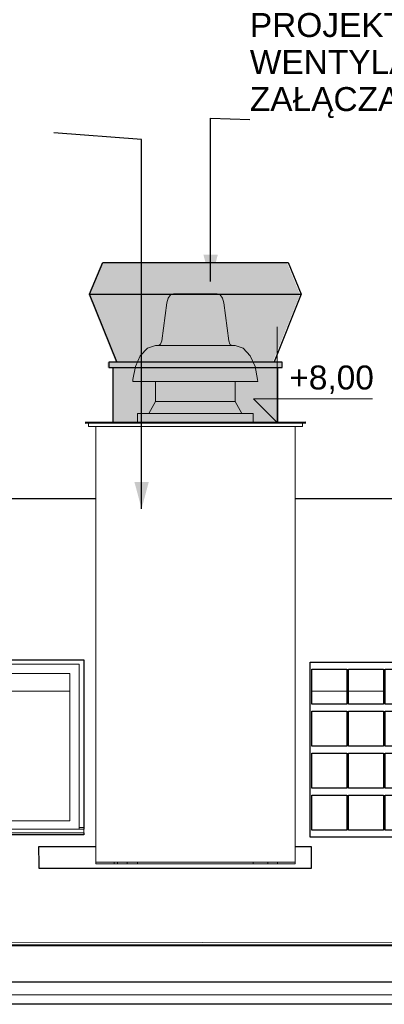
# Model space of a CAD drawing. Header units: centimetres. Extents: x -1412 to 8451, y -353 to 1224.
# Tile 17 of 24: x 3146 to 3344, y 557 to 1091. Entities that reach past the tile are written whole.
import ezdxf

# ---------------------------------------------------------------- set-up
doc = ezdxf.new("R2010")
doc.units = ezdxf.units.CM
doc.header["$MEASUREMENT"] = 0
for name, color, linetype, lineweight, true_color in [('0_Nr_pióra__92', 7, 'Continuous', 20, 0xdfdfdf), ('280-A Dachy Powłoki_Nr_pióra__92', 7, 'Continuous', 20, 0xdfdfdf), ('Nowe_280-A Dachy Powłoki_Nr_pióra__95', 7, 'Continuous', 20, 0x7c7c7c), ('Nowe_Okna Archicada_Nr_pióra__43', 7, 'Continuous', 20, 0xb66956)]:
    doc.layers.add(name, color=color, linetype=linetype, lineweight=lineweight, true_color=true_color)
for name, color, linetype in [('280-A Dachy Powłoki', 7, 'Continuous'), ('299-A Wymiary Opisy', 7, 'Continuous'), ('420-K Ściany', 7, 'Continuous'), ('530 - Rynny i rury spustowe', 7, 'Continuous'), ('Nowe_280-A Dachy Powłoki', 7, 'Continuous'), ('Nowe_420 - Wełna mineralna', 7, 'Continuous'), ('Nowe_440-K Słupy stalowe', 7, 'Continuous'), ('Nowe_520-I Went_Klim', 7, 'Continuous'), ('Nowe_Okna Archicada', 7, 'Continuous')]:
    doc.layers.add(name, color=color, linetype=linetype)
for name, color, linetype, lineweight in [('280-A Dachy Powłoki_Nr_pióra__13', 7, 'Continuous', 20), ('299-A Wymiary Opisy_Nr_pióra__11', 7, 'Continuous', 0), ('420-K Ściany_Nr_pióra__13', 7, 'Continuous', 25), ('450-K Belki_Nr_pióra__13', 7, 'Continuous', 25), ('530 - Rynny i rury spustowe_Nr_pióra__4', 7, 'Continuous', 20), ('Nowe_0_Nr_pióra__13', 7, 'Continuous', 25), ('Nowe_0_Nr_pióra__15', 7, 'Continuous', 50), ('Nowe_199-Z Wymiary i opisy_Nr_pióra__235', 5, 'Continuous', 0), ('Nowe_420 - Wełna mineralna_Nr_pióra__11', 7, 'Continuous', 0), ('Nowe_440-K Słupy stalowe_Nr_pióra__12', 7, 'Continuous', 13), ('Nowe_440-K Słupy stalowe_Nr_pióra__28', 7, 'Continuous', 20), ('Nowe_520-I Went_Klim_Nr_pióra__1', 7, 'Continuous', 20), ('Nowe_520-I Went_Klim_Nr_pióra__11', 7, 'Continuous', 0), ('Nowe_Okna Archicada_Nr_pióra__13', 7, 'Continuous', 25), ('Nowe_Okna Archicada_Nr_pióra__3', 7, 'Continuous', 20)]:
    doc.layers.add(name, color=color, linetype=linetype, lineweight=lineweight)
doc.styles.add('STYL_AUTOMATYCZNY_1', font='arial.ttf')
doc.dimstyles.new('STYL_AUTOMATYCZNY__3', dxfattribs={"dimtxt": 0.18, "dimasz": 14.592, "dimexe": 0.18, "dimexo": 0.0625, "dimgap": 0, "dimtad": 0, "dimtih": 1, "dimtoh": 1, "dimdec": 4, "dimzin": 0, "dimdsep": 46, "dimcen": 0.09, "dimadec": 0, "dimazin": 0, "dimtfac": 1, "dimtdec": 4, "dimtmove": 0, "dimatfit": 3, "dimldrblk": 'ARROWHEAD_5', "dimfxl": 0, "dimtolj": 1, "dimtzin": 0, "dimarcsym": 0})

# ---------------------------------------------------------------- blocks, each defined once
blk = doc.blocks.new('ElemPrzekroju_100_2', base_point=(4814.55, 72.46))
at = {"layer": '420-K Ściany_Nr_pióra__13', "color": 7, "linetype": 'Continuous', "lineweight": 25}
for p, q in [((3187.41, 831.13), (2695.18, 831.13)), ((4498.77, 831.13), (3295.77, 831.13))]:
    blk.add_line(p, q, dxfattribs=at)
blk = doc.blocks.new('ElemPrzekroju_101_2', base_point=(4814.55, 72.46))
at = {"layer": '280-A Dachy Powłoki_Nr_pióra__13', "color": 7, "linetype": 'Continuous', "lineweight": 25}
for p, q in [((3156.71, 632.69), (3156.58, 642.46)), ((3156.58, 642.46), (3187.41, 642.46)), ((3295.77, 642.48), (3304.43, 642.48)), ((3304.43, 642.48), (3304.43, 642.16)), ((3304.43, 642.16), (3304.43, 630.56)), ((3156.71, 630.54), (3156.71, 632.69)), ((3304.43, 630.55), (3197.7, 630.54)), ((3156.74, 630.54), (3156.71, 630.54)), ((3197.7, 630.54), (3156.74, 630.54)), ((1807.83, 589.16), (4754.62, 589.16))]:
    blk.add_line(p, q, dxfattribs=at)
blk = doc.blocks.new('ElemPrzekroju_118_2', base_point=(4814.55, 72.46))
at = {"layer": '280-A Dachy Powłoki_Nr_pióra__92', "color": 254, "linetype": 'Continuous', "lineweight": 20, "true_color": 0xdfdfdf}
for p, q in [((3173.4, 726.78), (3098.4, 726.78)), ((3323.77, 726.78), (3304.79, 726.78)), ((3343.7, 726.78), (3324.71, 726.78))]:
    blk.add_line(p, q, dxfattribs=at)
blk = doc.blocks.new('ElemPrzekroju_125_2', base_point=(4814.55, 72.46))
at = {"layer": '280-A Dachy Powłoki_Nr_pióra__92', "color": 254, "linetype": 'Continuous', "lineweight": 20, "true_color": 0xdfdfdf}
blk.add_line((4754.61, 592.22), (2369.47, 589.22), dxfattribs=at)
blk = doc.blocks.new('ElemPrzekroju_126_2', base_point=(4814.55, 72.46))
at = {"layer": '530 - Rynny i rury spustowe_Nr_pióra__4', "color": 7, "linetype": 'Continuous', "lineweight": 20}
for p, q in [((4756.41, 568.85), (1807.9, 568.85)), ((4479.23, 561.85), (2081.35, 561.85))]:
    blk.add_line(p, q, dxfattribs=at)
blk = doc.blocks.new('ElemPrzekroju_127_2', base_point=(4814.55, 72.46))
at = {"layer": '420-K Ściany_Nr_pióra__13', "color": 7, "linetype": 'Continuous', "lineweight": 25}
blk.add_line((4479.23, 556.8), (2081.35, 556.8), dxfattribs=at)
blk = doc.blocks.new('ElemPrzekroju_138_2', base_point=(4814.55, 72.46))
at = {"layer": 'Nowe_Okna Archicada_Nr_pióra__13', "color": 7, "linetype": 'Continuous', "lineweight": 25}
for p, q in [((3000.92, 648.81), (3000.92, 743.81)), ((3000.92, 743.81), (3180.92, 743.81)), ((3180.92, 743.81), (3180.92, 651.81)), ((3042.49, 648.81), (3000.92, 648.81)), ((3180.92, 648.81), (3073.84, 648.81)), ((3180.92, 649.81), (3180.92, 648.81))]:
    blk.add_line(p, q, dxfattribs=at)
at = {"layer": 'Nowe_Okna Archicada_Nr_pióra__3', "color": 7, "linetype": 'Continuous', "lineweight": 20}
for p, q in [((3180.9, 743.81), (3180.9, 738.81)), ((3003.4, 736.31), (3003.4, 741.31)), ((3003.4, 741.31), (3088.4, 741.31)), ((3003.4, 741.31), (3003.4, 738.81)), ((3003.4, 738.81), (3003.4, 653.81)), ((3088.4, 741.31), (3088.4, 736.31)), ((3093.4, 736.31), (3093.4, 741.31)), ((3093.4, 741.31), (3178.4, 741.31)), ((3093.4, 741.31), (3093.4, 738.81)), ((3093.4, 738.81), (3093.4, 653.81)), ((3178.4, 741.31), (3178.4, 736.31)), ((3180.9, 738.81), (3180.9, 653.81)), ((3003.4, 656.31), (3003.4, 736.31)), ((3008.4, 736.31), (3008.4, 656.31)), ((3083.4, 736.31), (3008.4, 736.31)), ((3083.39, 656.31), (3083.39, 736.31)), ((3083.4, 656.31), (3083.4, 736.31)), ((3088.4, 736.31), (3088.4, 656.31)), ((3093.4, 656.31), (3093.4, 736.31)), ((3098.4, 736.31), (3098.4, 656.31)), ((3173.4, 736.31), (3098.4, 736.31)), ((3173.39, 656.31), (3173.39, 736.31)), ((3173.4, 656.31), (3173.4, 736.31)), ((3178.4, 736.31), (3178.4, 656.31)), ((3003.4, 652.81), (3000.92, 652.81)), ((3003.4, 651.81), (3003.4, 656.31)), ((3003.4, 653.81), (3003.4, 652.81)), ((3008.4, 656.31), (3043.75, 656.31)), ((3072.58, 656.31), (3083.4, 656.31)), ((3088.4, 656.31), (3088.4, 651.81)), ((3093.4, 652.81), (3088.4, 652.81)), ((3093.4, 651.81), (3093.4, 656.31)), ((3093.4, 653.81), (3093.4, 652.81)), ((3098.4, 656.31), (3173.4, 656.31)), ((3178.4, 656.31), (3178.4, 651.81)), ((3180.9, 652.81), (3178.4, 652.81)), ((3180.9, 653.81), (3180.9, 652.81)), ((3180.9, 652.81), (3180.9, 651.81)), ((3000.92, 651.81), (3000.92, 649.81)), ((3043, 651.81), (3000.92, 651.81)), ((3000.92, 649.81), (3000.92, 650.81)), ((3042.66, 649.81), (3000.92, 649.81)), ((3180.92, 651.81), (3073.34, 651.81)), ((3180.92, 649.81), (3073.67, 649.81)), ((3180.9, 649.81), (3180.9, 648.81)), ((3180.92, 651.81), (3180.92, 649.81))]:
    blk.add_line(p, q, dxfattribs=at)
at = {"layer": 'Nowe_Okna Archicada_Nr_pióra__43', "color": 13, "linetype": 'Continuous', "lineweight": 20, "true_color": 0xb66956}
for p, q in [((3083.4, 736.31), (3083.4, 656.31)), ((3083.4, 736.31), (3083.4, 656.31)), ((3173.4, 736.31), (3173.4, 656.31)), ((3173.4, 736.31), (3173.4, 656.31))]:
    blk.add_line(p, q, dxfattribs=at)
blk = doc.blocks.new('ElemPrzekroju_174_2', base_point=(4814.55, 72.46))
at = {"layer": 'Nowe_520-I Went_Klim_Nr_pióra__1', "color": 7, "linetype": 'Continuous', "lineweight": 20}
for p, q in [((3227.96, 941.77), (3226.77, 940.11)), ((3229.62, 942.46), (3227.96, 941.77)), ((3229.62, 942.46), (3230.02, 942.46)), ((3230.02, 942.46), (3231.21, 942.46)), ((3231.21, 942.46), (3233.09, 942.46)), ((3233.09, 942.46), (3235.55, 942.46)), ((3235.55, 942.46), (3238.41, 942.46)), ((3238.41, 942.46), (3241.48, 942.46)), ((3241.48, 942.46), (3244.55, 942.46)), ((3244.55, 942.46), (3247.41, 942.46)), ((3247.41, 942.46), (3249.86, 942.46)), ((3249.86, 942.46), (3251.75, 942.46)), ((3251.75, 942.46), (3252.93, 942.46)), ((3252.93, 942.46), (3253.34, 942.46)), ((3253.34, 942.46), (3254.99, 941.77)), ((3254.99, 941.77), (3256.19, 940.11)), ((3226.01, 937.42), (3223.3, 916.81)), ((3226.77, 940.11), (3226.01, 937.42)), ((3256.19, 940.11), (3256.94, 937.42)), ((3256.94, 937.42), (3259.65, 916.81)), ((3219.89, 914.3), (3215.45, 912.85)), ((3219.89, 914.3), (3220.62, 914.3)), ((3220.62, 914.3), (3222.78, 914.3)), ((3222.65, 915), (3221.5, 914.3)), ((3223.3, 916.81), (3222.65, 915)), ((3222.78, 914.3), (3226.21, 914.3)), ((3226.21, 914.3), (3230.68, 914.3)), ((3230.68, 914.3), (3235.89, 914.3)), ((3235.89, 914.3), (3241.48, 914.3)), ((3241.48, 914.3), (3247.06, 914.3)), ((3247.06, 914.3), (3252.27, 914.3)), ((3252.27, 914.3), (3256.74, 914.3)), ((3256.74, 914.3), (3260.17, 914.3)), ((3259.65, 916.81), (3260.3, 915)), ((3260.17, 914.3), (3262.33, 914.3)), ((3260.3, 915), (3261.45, 914.3)), ((3262.33, 914.3), (3263.06, 914.3)), ((3263.06, 914.3), (3267.51, 912.85)), ((3211.59, 908.7), (3208.98, 902.89)), ((3215.45, 912.85), (3211.59, 908.7)), ((3267.51, 912.85), (3271.36, 908.7)), ((3271.36, 908.7), (3273.97, 902.89)), ((3208.98, 902.89), (3207.63, 895.87)), ((3273.97, 902.89), (3275.32, 895.87)), ((3207.63, 895.87), (3207.55, 894.8)), ((3207.55, 894.8), (3208.71, 894.8)), ((3208.71, 894.8), (3212.1, 894.8)), ((3212.1, 894.8), (3217.49, 894.8)), ((3217.49, 894.8), (3224.51, 894.8)), ((3219.89, 894.8), (3219.89, 883.96)), ((3224.51, 894.8), (3232.7, 894.8)), ((3232.7, 894.8), (3241.48, 894.8)), ((3241.48, 894.8), (3250.26, 894.8)), ((3250.26, 894.8), (3258.44, 894.8)), ((3258.44, 894.8), (3265.46, 894.8)), ((3263.06, 894.8), (3263.06, 883.96)), ((3265.46, 894.8), (3270.85, 894.8)), ((3270.85, 894.8), (3274.24, 894.8)), ((3274.24, 894.8), (3275.4, 894.8)), ((3275.32, 895.87), (3275.4, 894.8)), ((3219.89, 883.96), (3216.19, 877.46)), ((3219.89, 883.96), (3220.62, 883.96)), ((3220.62, 883.96), (3222.78, 883.96)), ((3222.78, 883.96), (3226.21, 883.96)), ((3226.21, 883.96), (3230.68, 883.96)), ((3230.68, 883.96), (3235.89, 883.96)), ((3235.89, 883.96), (3241.48, 883.96)), ((3241.48, 883.96), (3247.06, 883.96)), ((3247.06, 883.96), (3252.27, 883.96)), ((3252.27, 883.96), (3256.74, 883.96)), ((3256.74, 883.96), (3260.17, 883.96)), ((3260.17, 883.96), (3262.33, 883.96)), ((3262.33, 883.96), (3263.06, 883.96)), ((3263.06, 883.96), (3266.76, 877.46)), ((3210.05, 877.46), (3272.9, 877.46)), ((3210.05, 872.46), (3210.05, 877.46)), ((3272.9, 872.46), (3272.9, 877.46))]:
    blk.add_line(p, q, dxfattribs=at)
blk = doc.blocks.new('ElemPrzekroju_175_2', base_point=(4814.55, 72.46))
at = {"layer": 'Nowe_420 - Wełna mineralna_Nr_pióra__11', "color": 7, "linetype": 'Continuous', "lineweight": 0}
for p, q in [((3187.41, 633.97), (3187.41, 870.46)), ((3187.41, 633.76), (3187.41, 633.97)), ((3197.41, 633.97), (3187.41, 633.97)), ((3197.41, 633.97), (3197.41, 632.96))]:
    blk.add_line(p, q, dxfattribs=at)
blk = doc.blocks.new('ElemPrzekroju_176_2', base_point=(4814.55, 72.46))
at = {"layer": 'Nowe_420 - Wełna mineralna_Nr_pióra__11', "color": 7, "linetype": 'Continuous', "lineweight": 0}
for p, q in [((3295.77, 870.46), (3295.77, 633.97)), ((3295.77, 633.97), (3285.77, 633.97)), ((3295.77, 633.97), (3295.77, 633.76))]:
    blk.add_line(p, q, dxfattribs=at)
blk = doc.blocks.new('ElemPrzekroju_177_2', base_point=(4814.55, 72.46))
at = {"layer": 'Nowe_420 - Wełna mineralna_Nr_pióra__11', "color": 7, "linetype": 'Continuous', "lineweight": 0}
blk.add_line((3197.41, 633.97), (3285.77, 633.97), dxfattribs=at)
blk = doc.blocks.new('ElemPrzekroju_211_2', base_point=(4814.55, 72.46))
at = {"layer": 'Nowe_Okna Archicada_Nr_pióra__13', "color": 7, "linetype": 'Continuous', "lineweight": 25}
for p, q in [((3303.88, 647.46), (3303.88, 742.46)), ((3303.88, 742.46), (3563.88, 742.46)), ((3304.79, 719.66), (3304.79, 738.66)), ((3304.79, 738.66), (3323.79, 738.66)), ((3323.77, 738.66), (3323.77, 719.66)), ((3323.79, 738.66), (3323.79, 719.66)), ((3324.71, 719.66), (3324.71, 738.66)), ((3324.71, 738.66), (3343.71, 738.66)), ((3343.7, 738.66), (3343.7, 719.66)), ((3343.71, 738.66), (3343.71, 719.66)), ((3344.64, 719.66), (3344.64, 738.66)), ((3344.64, 738.66), (3363.64, 738.66)), ((3363.62, 738.66), (3363.62, 719.66)), ((3363.64, 738.66), (3363.64, 719.66)), ((3364.57, 719.66), (3364.57, 738.66)), ((3364.57, 738.66), (3383.57, 738.66)), ((3383.55, 738.66), (3383.55, 719.66)), ((3383.57, 738.66), (3383.57, 719.66)), ((3384.5, 719.66), (3384.5, 738.66)), ((3384.5, 738.66), (3403.5, 738.66)), ((3403.48, 738.66), (3403.48, 719.66)), ((3403.5, 738.66), (3403.5, 719.66)), ((3404.43, 719.66), (3404.43, 738.66)), ((3404.43, 738.66), (3423.43, 738.66)), ((3423.41, 738.66), (3423.41, 719.66)), ((3423.43, 738.66), (3423.43, 719.66)), ((3424.36, 719.66), (3424.36, 738.66)), ((3424.36, 738.66), (3443.36, 738.66)), ((3443.34, 738.66), (3443.34, 719.66)), ((3443.36, 738.66), (3443.36, 719.66)), ((3463.29, 738.66), (3444.29, 738.66)), ((3444.29, 738.66), (3444.29, 719.66)), ((3463.27, 719.66), (3463.27, 738.66)), ((3463.29, 719.66), (3463.29, 738.66)), ((3483.21, 738.66), (3464.21, 738.66)), ((3464.21, 738.66), (3464.21, 719.66)), ((3483.2, 719.66), (3483.2, 738.66)), ((3483.21, 719.66), (3483.21, 738.66)), ((3503.14, 738.66), (3484.14, 738.66)), ((3484.14, 738.66), (3484.14, 719.66)), ((3503.12, 719.66), (3503.12, 738.66)), ((3503.14, 719.66), (3503.14, 738.66)), ((3523.07, 738.66), (3504.07, 738.66)), ((3504.07, 738.66), (3504.07, 719.66)), ((3523.05, 719.66), (3523.05, 738.66)), ((3523.07, 719.66), (3523.07, 738.66)), ((3543, 738.66), (3524, 738.66)), ((3524, 738.66), (3524, 719.66)), ((3542.98, 719.66), (3542.98, 738.66)), ((3543, 719.66), (3543, 738.66)), ((3562.93, 738.66), (3543.93, 738.66)), ((3543.93, 738.66), (3543.93, 719.66)), ((3562.91, 719.66), (3562.91, 738.66)), ((3562.93, 719.66), (3562.93, 738.66)), ((3563.86, 742.46), (3563.86, 647.46)), ((3563.88, 742.46), (3563.88, 647.46)), ((3323.79, 719.66), (3304.79, 719.66)), ((3343.71, 719.66), (3324.71, 719.66)), ((3363.64, 719.66), (3344.64, 719.66)), ((3383.57, 719.66), (3364.57, 719.66)), ((3403.5, 719.66), (3384.5, 719.66)), ((3423.43, 719.66), (3404.43, 719.66)), ((3443.36, 719.66), (3424.36, 719.66)), ((3444.29, 719.66), (3463.29, 719.66)), ((3464.21, 719.66), (3483.21, 719.66)), ((3484.14, 719.66), (3503.14, 719.66)), ((3504.07, 719.66), (3523.07, 719.66)), ((3524, 719.66), (3543, 719.66)), ((3543.93, 719.66), (3562.93, 719.66)), ((3304.79, 696.86), (3304.79, 715.86)), ((3304.79, 715.86), (3323.79, 715.86)), ((3323.77, 715.86), (3323.77, 696.86)), ((3323.79, 715.86), (3323.79, 696.86)), ((3324.71, 696.86), (3324.71, 715.86)), ((3324.71, 715.86), (3343.71, 715.86)), ((3343.7, 715.86), (3343.7, 696.86)), ((3343.71, 715.86), (3343.71, 696.86)), ((3344.64, 696.86), (3344.64, 715.86)), ((3344.64, 715.86), (3363.64, 715.86)), ((3363.62, 715.86), (3363.62, 696.86)), ((3363.64, 715.86), (3363.64, 696.86)), ((3364.57, 696.86), (3364.57, 715.86)), ((3364.57, 715.86), (3383.57, 715.86)), ((3383.55, 715.86), (3383.55, 696.86)), ((3383.57, 715.86), (3383.57, 696.86)), ((3384.5, 696.86), (3384.5, 715.86)), ((3384.5, 715.86), (3403.5, 715.86)), ((3403.48, 715.86), (3403.48, 696.86)), ((3403.5, 715.86), (3403.5, 696.86)), ((3404.43, 696.86), (3404.43, 715.86)), ((3404.43, 715.86), (3423.43, 715.86)), ((3423.41, 715.86), (3423.41, 696.86)), ((3423.43, 715.86), (3423.43, 696.86)), ((3424.36, 696.86), (3424.36, 715.86)), ((3424.36, 715.86), (3443.36, 715.86)), ((3443.34, 715.86), (3443.34, 696.86)), ((3443.36, 715.86), (3443.36, 696.86)), ((3463.29, 715.86), (3444.29, 715.86)), ((3444.29, 715.86), (3444.29, 696.86)), ((3463.27, 696.86), (3463.27, 715.86)), ((3463.29, 696.86), (3463.29, 715.86)), ((3483.21, 715.86), (3464.21, 715.86)), ((3464.21, 715.86), (3464.21, 696.86)), ((3483.2, 696.86), (3483.2, 715.86)), ((3483.21, 696.86), (3483.21, 715.86)), ((3503.14, 715.86), (3484.14, 715.86)), ((3484.14, 715.86), (3484.14, 696.86)), ((3503.12, 696.86), (3503.12, 715.86)), ((3503.14, 696.86), (3503.14, 715.86)), ((3523.07, 715.86), (3504.07, 715.86)), ((3504.07, 715.86), (3504.07, 696.86)), ((3523.05, 696.86), (3523.05, 715.86)), ((3523.07, 696.86), (3523.07, 715.86)), ((3543, 715.86), (3524, 715.86)), ((3524, 715.86), (3524, 696.86)), ((3542.98, 696.86), (3542.98, 715.86)), ((3543, 696.86), (3543, 715.86)), ((3562.93, 715.86), (3543.93, 715.86)), ((3543.93, 715.86), (3543.93, 696.86)), ((3562.91, 696.86), (3562.91, 715.86)), ((3562.93, 696.86), (3562.93, 715.86)), ((3323.79, 696.86), (3304.79, 696.86)), ((3343.71, 696.86), (3324.71, 696.86)), ((3363.64, 696.86), (3344.64, 696.86)), ((3383.57, 696.86), (3364.57, 696.86)), ((3403.5, 696.86), (3384.5, 696.86)), ((3423.43, 696.86), (3404.43, 696.86)), ((3443.36, 696.86), (3424.36, 696.86)), ((3444.29, 696.86), (3463.29, 696.86)), ((3464.21, 696.86), (3483.21, 696.86)), ((3484.14, 696.86), (3503.14, 696.86)), ((3504.07, 696.86), (3523.07, 696.86)), ((3524, 696.86), (3543, 696.86)), ((3543.93, 696.86), (3562.93, 696.86)), ((3304.79, 674.06), (3304.79, 693.06)), ((3304.79, 693.06), (3323.79, 693.06)), ((3323.77, 693.06), (3323.77, 674.06)), ((3323.79, 693.06), (3323.79, 674.06)), ((3324.71, 674.06), (3324.71, 693.06)), ((3324.71, 693.06), (3343.71, 693.06)), ((3343.7, 693.06), (3343.7, 674.06)), ((3343.71, 693.06), (3343.71, 674.06)), ((3344.64, 674.06), (3344.64, 693.06)), ((3344.64, 693.06), (3363.64, 693.06)), ((3363.62, 693.06), (3363.62, 674.06)), ((3363.64, 693.06), (3363.64, 674.06)), ((3364.57, 674.06), (3364.57, 693.06)), ((3364.57, 693.06), (3383.57, 693.06)), ((3383.55, 693.06), (3383.55, 674.06)), ((3383.57, 693.06), (3383.57, 674.06)), ((3384.5, 674.06), (3384.5, 693.06)), ((3384.5, 693.06), (3403.5, 693.06)), ((3403.48, 693.06), (3403.48, 674.06)), ((3403.5, 693.06), (3403.5, 674.06)), ((3404.43, 674.06), (3404.43, 693.06)), ((3404.43, 693.06), (3423.43, 693.06)), ((3423.41, 693.06), (3423.41, 674.06)), ((3423.43, 693.06), (3423.43, 674.06)), ((3424.36, 674.06), (3424.36, 693.06)), ((3424.36, 693.06), (3443.36, 693.06)), ((3443.34, 693.06), (3443.34, 674.06)), ((3443.36, 693.06), (3443.36, 674.06)), ((3463.29, 693.06), (3444.29, 693.06)), ((3444.29, 693.06), (3444.29, 674.06)), ((3463.27, 674.06), (3463.27, 693.06)), ((3463.29, 674.06), (3463.29, 693.06)), ((3483.21, 693.06), (3464.21, 693.06)), ((3464.21, 693.06), (3464.21, 674.06)), ((3483.2, 674.06), (3483.2, 693.06)), ((3483.21, 674.06), (3483.21, 693.06)), ((3503.14, 693.06), (3484.14, 693.06)), ((3484.14, 693.06), (3484.14, 674.06)), ((3503.12, 674.06), (3503.12, 693.06)), ((3503.14, 674.06), (3503.14, 693.06)), ((3523.07, 693.06), (3504.07, 693.06)), ((3504.07, 693.06), (3504.07, 674.06)), ((3523.05, 674.06), (3523.05, 693.06)), ((3523.07, 674.06), (3523.07, 693.06)), ((3543, 693.06), (3524, 693.06)), ((3524, 693.06), (3524, 674.06)), ((3542.98, 674.06), (3542.98, 693.06)), ((3543, 674.06), (3543, 693.06)), ((3562.93, 693.06), (3543.93, 693.06)), ((3543.93, 693.06), (3543.93, 674.06)), ((3562.91, 674.06), (3562.91, 693.06)), ((3562.93, 674.06), (3562.93, 693.06)), ((3323.79, 674.06), (3304.79, 674.06)), ((3343.71, 674.06), (3324.71, 674.06)), ((3363.64, 674.06), (3344.64, 674.06)), ((3383.57, 674.06), (3364.57, 674.06)), ((3403.5, 674.06), (3384.5, 674.06)), ((3423.43, 674.06), (3404.43, 674.06)), ((3443.36, 674.06), (3424.36, 674.06)), ((3444.29, 674.06), (3463.29, 674.06)), ((3464.21, 674.06), (3483.21, 674.06)), ((3484.14, 674.06), (3503.14, 674.06)), ((3504.07, 674.06), (3523.07, 674.06)), ((3524, 674.06), (3543, 674.06)), ((3543.93, 674.06), (3562.93, 674.06)), ((3304.79, 651.26), (3304.79, 670.26)), ((3304.79, 670.26), (3323.79, 670.26)), ((3323.77, 670.26), (3323.77, 651.26)), ((3323.79, 670.26), (3323.79, 651.26)), ((3324.71, 651.26), (3324.71, 670.26)), ((3324.71, 670.26), (3343.71, 670.26)), ((3343.7, 670.26), (3343.7, 651.26)), ((3343.71, 670.26), (3343.71, 651.26)), ((3344.64, 651.26), (3344.64, 670.26)), ((3344.64, 670.26), (3363.64, 670.26)), ((3363.62, 670.26), (3363.62, 651.26)), ((3363.64, 670.26), (3363.64, 651.26)), ((3364.57, 651.26), (3364.57, 670.26)), ((3364.57, 670.26), (3383.57, 670.26)), ((3383.55, 670.26), (3383.55, 651.26)), ((3383.57, 670.26), (3383.57, 651.26)), ((3384.5, 651.26), (3384.5, 670.26)), ((3384.5, 670.26), (3403.5, 670.26)), ((3403.48, 670.26), (3403.48, 651.26)), ((3403.5, 670.26), (3403.5, 651.26)), ((3404.43, 651.26), (3404.43, 670.26)), ((3404.43, 670.26), (3423.43, 670.26)), ((3423.41, 670.26), (3423.41, 651.26)), ((3423.43, 670.26), (3423.43, 651.26)), ((3424.36, 651.26), (3424.36, 670.26)), ((3424.36, 670.26), (3443.36, 670.26)), ((3443.34, 670.26), (3443.34, 651.26)), ((3443.36, 670.26), (3443.36, 651.26)), ((3463.29, 670.26), (3444.29, 670.26)), ((3444.29, 670.26), (3444.29, 651.26)), ((3463.27, 651.26), (3463.27, 670.26)), ((3463.29, 651.26), (3463.29, 670.26)), ((3483.21, 670.26), (3464.21, 670.26)), ((3464.21, 670.26), (3464.21, 651.26)), ((3483.2, 651.26), (3483.2, 670.26)), ((3483.21, 651.26), (3483.21, 670.26)), ((3503.14, 670.26), (3484.14, 670.26)), ((3484.14, 670.26), (3484.14, 651.26)), ((3503.12, 651.26), (3503.12, 670.26)), ((3503.14, 651.26), (3503.14, 670.26)), ((3523.07, 670.26), (3504.07, 670.26)), ((3504.07, 670.26), (3504.07, 651.26)), ((3523.05, 651.26), (3523.05, 670.26)), ((3523.07, 651.26), (3523.07, 670.26)), ((3543, 670.26), (3524, 670.26)), ((3524, 670.26), (3524, 651.26)), ((3542.98, 651.26), (3542.98, 670.26)), ((3543, 651.26), (3543, 670.26)), ((3562.93, 670.26), (3543.93, 670.26)), ((3543.93, 670.26), (3543.93, 651.26)), ((3562.91, 651.26), (3562.91, 670.26)), ((3562.93, 651.26), (3562.93, 670.26)), ((3563.88, 647.46), (3303.88, 647.46)), ((3323.79, 651.26), (3304.79, 651.26)), ((3343.71, 651.26), (3324.71, 651.26)), ((3363.64, 651.26), (3344.64, 651.26)), ((3383.57, 651.26), (3364.57, 651.26)), ((3403.5, 651.26), (3384.5, 651.26)), ((3423.43, 651.26), (3404.43, 651.26)), ((3443.36, 651.26), (3424.36, 651.26)), ((3444.29, 651.26), (3463.29, 651.26)), ((3464.21, 651.26), (3483.21, 651.26)), ((3484.14, 651.26), (3503.14, 651.26)), ((3504.07, 651.26), (3523.07, 651.26)), ((3524, 651.26), (3543, 651.26)), ((3543.93, 651.26), (3562.93, 651.26))]:
    blk.add_line(p, q, dxfattribs=at)
blk = doc.blocks.new('ElemPrzekroju_215_2', base_point=(4814.55, 72.46))
at = {"layer": 'Nowe_440-K Słupy stalowe_Nr_pióra__28', "color": 7, "linetype": 'Continuous', "lineweight": 20}
for p, q in [((3199.27, 632.96), (3199.27, 633.97)), ((3204.47, 632.96), (3204.47, 633.97))]:
    blk.add_line(p, q, dxfattribs=at)
blk = doc.blocks.new('ElemPrzekroju_216_2', base_point=(4814.55, 72.46))
at = {"layer": 'Nowe_440-K Słupy stalowe_Nr_pióra__28', "color": 7, "linetype": 'Continuous', "lineweight": 20}
for p, q in [((3280.96, 632.96), (3280.96, 633.97)), ((3286.16, 632.96), (3286.16, 633.97))]:
    blk.add_line(p, q, dxfattribs=at)
blk = doc.blocks.new('ElemPrzekroju_217_2', base_point=(4814.55, 72.46))
at = {"layer": 'Nowe_520-I Went_Klim_Nr_pióra__11', "color": 7, "linetype": 'Continuous', "lineweight": 0}
blk.add_line((3210.05, 632.96), (3210.05, 633.97), dxfattribs=at)
blk = doc.blocks.new('ElemPrzekroju_218_2', base_point=(4814.55, 72.46))
at = {"layer": 'Nowe_520-I Went_Klim_Nr_pióra__11', "color": 7, "linetype": 'Continuous', "lineweight": 0}
blk.add_line((3272.9, 633.97), (3272.9, 632.96), dxfattribs=at)
blk = doc.blocks.new('ElemPrzekroju_220_2', base_point=(4814.55, 72.46))
at = {"layer": 'Nowe_440-K Słupy stalowe_Nr_pióra__12', "color": 7, "linetype": 'Continuous', "lineweight": 13}
for p, q in [((3183.41, 872.46), (3299.77, 872.46)), ((3183.41, 870.46), (3183.41, 872.46)), ((3299.77, 870.46), (3299.77, 872.46)), ((3183.41, 870.46), (3299.77, 870.46))]:
    blk.add_line(p, q, dxfattribs=at)
blk = doc.blocks.new('Wymiary_11_2', base_point=(3286.05, 872.46))
at = {"layer": '299-A Wymiary Opisy_Nr_pióra__11', "linetype": 'Continuous', "lineweight": 0}
blk.add_hatch(color=7, dxfattribs=at).paths.add_polyline_path([(3286.05, 872.46), (3286.05, 885.46), (3273.05, 885.46)])
at = {"layer": '299-A Wymiary Opisy_Nr_pióra__11', "color": 7, "linetype": 'Continuous', "lineweight": 0}
for p, q in [((3286.05, 872.46), (3286.05, 924.46)), ((3286.05, 872.46), (3273.05, 885.46)), ((3273.05, 885.46), (3286.05, 885.46)), ((3286.05, 885.46), (3337.66, 885.46)), ((3286.05, 872.46), (3276.3, 872.46)), ((3286.05, 872.46), (3295.8, 872.46))]:
    blk.add_line(p, q, dxfattribs=at)
at = {"layer": '299-A Wymiary Opisy_Nr_pióra__11', "color": 7, "lineweight": 0, "insert": (3292.55, 888.06), "char_height": 13, "attachment_point": 7, "style": 'STYL_AUTOMATYCZNY_1'}
blk.add_mtext('\\A1;{\\pql;\\fArial|b0|i0|c238|p0;\\W1.000000;+8,00}', dxfattribs=at)
blk = doc.blocks.new('ARROWHEAD_5')
at = {"linetype": 'Continuous', "lineweight": 0}
blk.add_hatch(color=0, dxfattribs=at).paths.add_polyline_path([(-1, 0.2679), (0, 0), (-1, -0.2679)])
at = {"color": 0, "linetype": 'Continuous', "lineweight": 0}
blk.add_line((0, 0), (-1, 0), dxfattribs=at)
blk = doc.blocks.new('ElemPrzekroju_230_2', base_point=(4814.55, 72.46))
at = {"layer": 'Nowe_280-A Dachy Powłoki_Nr_pióra__95', "color": 8, "linetype": 'Continuous', "lineweight": 20, "true_color": 0x7c7c7c}
for p, q in [((3187.41, 642.47), (3156.58, 642.47)), ((3156.58, 642.47), (3156.58, 642.46)), ((3304.43, 642.47), (3295.77, 642.47)), ((3156.71, 632.69), (3156.74, 630.54)), ((3187.41, 632.96), (3187.41, 633.76)), ((3295.77, 632.96), (3187.41, 632.96)), ((3295.77, 633.76), (3295.77, 632.96)), ((3156.74, 630.54), (3197.7, 630.54))]:
    blk.add_line(p, q, dxfattribs=at)

msp = doc.modelspace()

# ---------------------------------------------------------------- hatches: boundary and pattern name
at = {"layer": '0_Nr_pióra__92', "linetype": 'Continuous', "lineweight": 20, "true_color": 0xdfdfdf}
for points in [[(3298.38, 942.05), (3291.22, 959.35), (3190.56, 959.35), (3183.41, 942.05)], [(3183.41, 942.05), (3198.16, 905.5), (3283.63, 905.5), (3298.38, 942.05)], [(3193.74, 905.28), (3287.98, 905.28), (3287.98, 902.35), (3193.74, 902.35)], [(3285.64, 902.35), (3196.44, 902.35), (3196.44, 872.4), (3285.64, 872.4)]]:
    msp.add_hatch(color=254, dxfattribs=at).paths.add_polyline_path(points)

# ---------------------------------------------------------------- linework, layer by layer
at = {"layer": '450-K Belki_Nr_pióra__13', "color": 7, "linetype": 'Continuous', "lineweight": 25}
for p, q in [((4756.41, 588.53), (1807.7, 588.53)), ((4756.41, 568.85), (1807.7, 568.85))]:
    msp.add_line(p, q, dxfattribs=at)
at = {"layer": 'Nowe_0_Nr_pióra__13', "color": 7, "linetype": 'Continuous', "lineweight": 25}
for p, q in [((3184.1, 942.11), (3191.26, 959.41)), ((3191.26, 959.41), (3291.92, 959.41)), ((3291.92, 959.41), (3299.08, 942.11)), ((3198.86, 905.56), (3184.1, 942.11)), ((3184.1, 942.11), (3299.08, 942.11)), ((3299.08, 942.11), (3284.33, 905.56)), ((3288.68, 905.35), (3194.44, 905.35)), ((3194.44, 905.35), (3194.44, 902.41)), ((3288.68, 902.41), (3288.68, 905.35)), ((3194.44, 902.41), (3288.68, 902.41)), ((3196.8, 872.42), (3196.8, 902.41)), ((3286.34, 872.42), (3286.34, 902.41))]:
    msp.add_line(p, q, dxfattribs=at)
at = {"layer": 'Nowe_0_Nr_pióra__15', "color": 7, "linetype": 'Continuous', "lineweight": 50}
msp.add_line((3181.59, 872.41), (3301.59, 872.51), dxfattribs=at)

# ---------------------------------------------------------------- block references
at = {"layer": '280-A Dachy Powłoki', "lineweight": 0}
for name in ['ElemPrzekroju_118_2', 'ElemPrzekroju_101_2', 'ElemPrzekroju_125_2']:
    msp.add_blockref(name, (4814.55, 72.46), dxfattribs=at)
at = {"layer": '299-A Wymiary Opisy', "color": 7, "linetype": 'Continuous', "lineweight": 0}
msp.add_blockref('Wymiary_11_2', (3286.05, 872.46), dxfattribs=at)
at = {"layer": '420-K Ściany', "lineweight": 0}
for name in ['ElemPrzekroju_100_2', 'ElemPrzekroju_127_2']:
    msp.add_blockref(name, (4814.55, 72.46), dxfattribs=at)
at = {"layer": '530 - Rynny i rury spustowe', "lineweight": 0}
msp.add_blockref('ElemPrzekroju_126_2', (4814.55, 72.46), dxfattribs=at)
at = {"layer": 'Nowe_280-A Dachy Powłoki', "lineweight": 0}
msp.add_blockref('ElemPrzekroju_230_2', (4814.55, 72.46), dxfattribs=at)
at = {"layer": 'Nowe_420 - Wełna mineralna', "lineweight": 0}
for name in ['ElemPrzekroju_175_2', 'ElemPrzekroju_176_2', 'ElemPrzekroju_177_2']:
    msp.add_blockref(name, (4814.55, 72.46), dxfattribs=at)
at = {"layer": 'Nowe_440-K Słupy stalowe', "lineweight": 0}
for name in ['ElemPrzekroju_220_2', 'ElemPrzekroju_215_2', 'ElemPrzekroju_216_2']:
    msp.add_blockref(name, (4814.55, 72.46), dxfattribs=at)
at = {"layer": 'Nowe_520-I Went_Klim', "lineweight": 0}
for name in ['ElemPrzekroju_174_2', 'ElemPrzekroju_217_2', 'ElemPrzekroju_218_2']:
    msp.add_blockref(name, (4814.55, 72.46), dxfattribs=at)
at = {"layer": 'Nowe_Okna Archicada', "lineweight": 0}
for name in ['ElemPrzekroju_138_2', 'ElemPrzekroju_211_2']:
    msp.add_blockref(name, (4814.55, 72.46), dxfattribs=at)

# ---------------------------------------------------------------- texts
at = {"layer": 'Nowe_199-Z Wymiary i opisy_Nr_pióra__235', "color": 5, "linetype": 'Continuous', "lineweight": 0, "insert": (3271.13, 1037.74), "char_height": 13, "attachment_point": 7, "line_spacing_factor": 0.927264, "style": 'STYL_AUTOMATYCZNY_1'}
msp.add_mtext('\\A1;{\\pql;\\fArial|b0|i0|c238|p0;\\W1.000000;PROJEKTOWANY DACHOWY \\P\\pql;\\fArial|b0|i0|c238|p0;\\W1.000000;WENTYLATOR AWARYJNY, \\P\\pql;\\fArial|b0|i0|c238|p0;\\W1.000000;ZAŁĄCZANY Z SYSTEMU DETEKCJI H2}', dxfattribs=at)

# ---------------------------------------------------------------- leaders
at = {"layer": 'Nowe_199-Z Wymiary i opisy_Nr_pióra__235', "color": 5, "linetype": 'Continuous', "lineweight": 0, "annotation_type": 0, "has_hookline": 1}
for points, hookline_direction, text_width in [([(3249.81, 949.02), (3249.81, 1037.74), (3271.13, 1037.02)], 0, 335.46), ([(3212.32, 825.73), (3212.32, 1026.07), (3164.71, 1029.81)], 1, 332.71)]:
    msp.add_leader(points, dimstyle='STYL_AUTOMATYCZNY__3', dxfattribs=dict(at, hookline_direction=hookline_direction, text_width=text_width))

doc.saveas('drawing.dxf')
